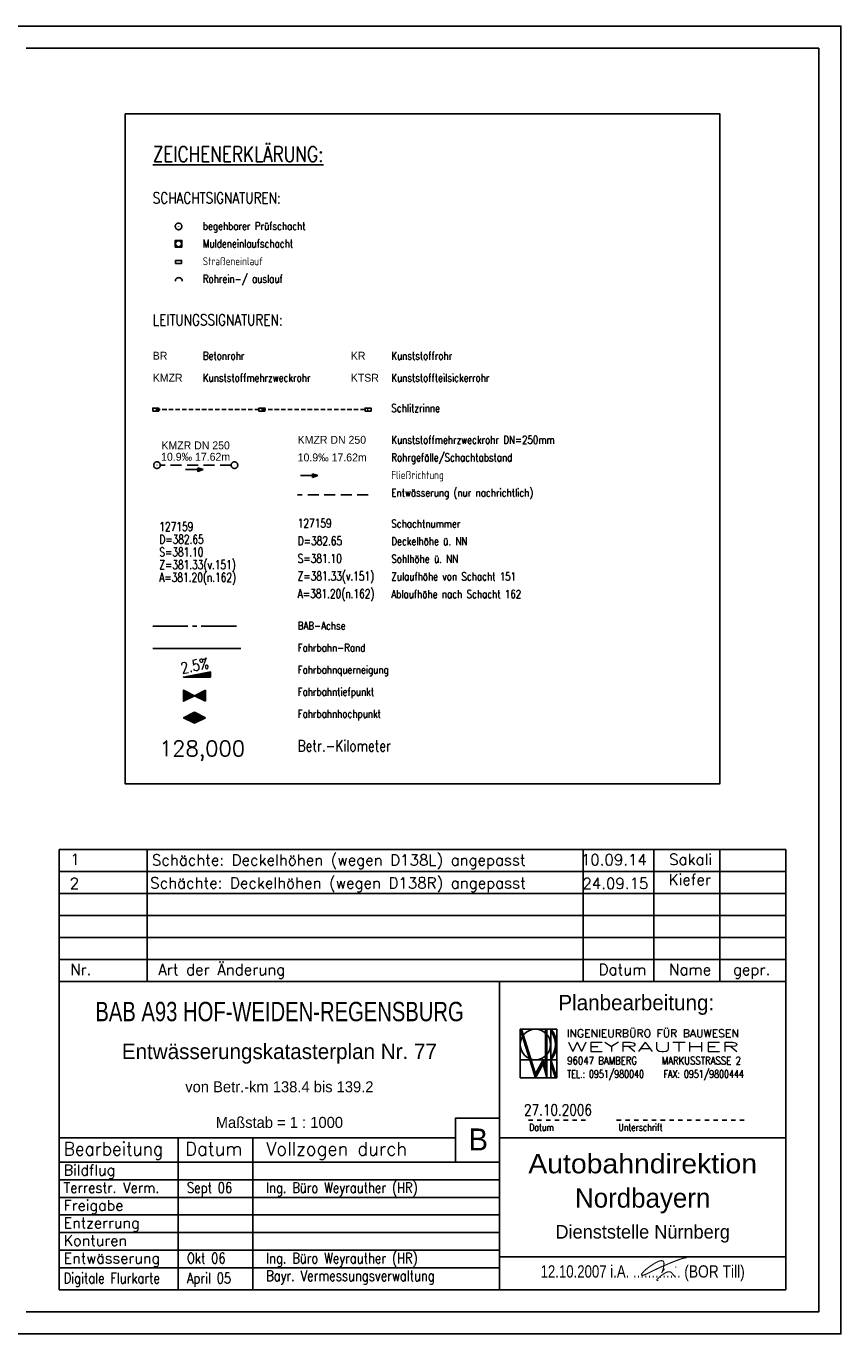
# Model space of a CAD drawing. Extents: x 4512587 to 4513722, y 5485856 to 5486153.
# Tile 5 of 5: x 4513537 to 4513722, y 5485856 to 5486153. Entities that reach past the tile are written whole.
import ezdxf
from ezdxf.enums import TextEntityAlignment as Align

# ---------------------------------------------------------------- set-up
doc = ezdxf.new("R2010")
doc.units = 0
doc.header["$LTSCALE"] = 10
doc.header["$MEASUREMENT"] = 0
for name, pattern in [('ACHSE', [5.5, 4, -0.5, 0.5, -0.5]), ('LT00', [0]), ('LT01', [0.2, 0.1, -0.1]), ('LT17', [0.15, 0.1, -0.05]), ('STRICHLINIE2', [0.375, 0.25, -0.125])]:
    doc.linetypes.add(name, pattern=pattern)
doc.layers.get('0').update_dxf_attribs({"linetype": 'LT00'})
for name, color, linetype in [('---Unterschrift_Till', 7, 'LT00'), ('--HALTUNG', 7, 'STRICHLINIE2'), ('--HALTUNGSBESCHRIFT', 140, 'Continuous'), ('--SCHACHTBESCHRIFT', 5, 'Continuous'), ('--ZEICHENERKLÄR', 7, 'Continuous'), ('-BESCH-nachrichtlich', 81, 'STRICHLINIE2'), ('-Halt-Pfeil', 4, 'LT00'), ('025', 7, 'Continuous'), ('035', 250, 'Continuous'), ('050', 250, 'Continuous'), ('070', 155, 'Continuous'), ('A-TEXT-KILOMETER', 30, 'LT17'), ('AX-020', 250, 'ACHSE'), ('HTP_WEST', 11, 'LT00'), ('QUER_OST', 11, 'LT00'), ('RAHMEN', 250, 'Continuous'), ('SCHLITZRINNE-KATASTER', 182, 'LT17'), ('STAT_500', 250, 'LT00'), ('V_AFBR_BAB', 250, 'LT00'), ('V_KA_MULD', 182, 'LT00'), ('V_KA_PRUF', 182, 'LT00'), ('V_SINKK', 182, 'LT00'), ('V_UK_DURCH', 182, 'LT00')]:
    doc.layers.add(name, color=color, linetype=linetype)
doc.styles.add('Haltungsbeschriftung', font='arial.ttf', dxfattribs={"width": 0.75})
doc.styles.add('Kilometrierung', font='romans.shx')
doc.styles.add('ROMAND', font='romand', dxfattribs={"height": 0.3})
doc.styles.add('ROMANS', font='romans.shx')
doc.styles.add('schachtbeschriftung', font='romans.shx', dxfattribs={"width": 0.75, "height": 0.2})
doc.styles.get("Standard").update_dxf_attribs({"font": 'romans.shx', "width": 0.8})
doc.styles.add('UNIR-H', font='unir_h.shx', dxfattribs={"width": 0.8})

# ---------------------------------------------------------------- blocks, each defined once
blk = doc.blocks.new('SYMB0071')
at = {"color": 0, "linetype": 'ByBlock'}
for p, q in [((-0.5, 0), (0, 0.25)), ((0, -0.25), (-0.5, 0)), ((-0.5, 0), (-0.5, 0)), ((-0.48, -0.01), (-0.48, 0.01)), ((-0.46, -0.02), (-0.46, 0.02)), ((-0.44, -0.03), (-0.44, 0.03)), ((-0.42, -0.04), (-0.42, 0.04)), ((-0.4, -0.05), (-0.4, 0.05)), ((-0.38, -0.06), (-0.38, 0.06)), ((-0.36, -0.07), (-0.36, 0.07)), ((-0.34, -0.08), (-0.34, 0.08)), ((-0.32, -0.09), (-0.32, 0.09)), ((-0.3, -0.1), (-0.3, 0.1)), ((-0.28, -0.11), (-0.28, 0.11)), ((-0.26, -0.12), (-0.26, 0.12)), ((-0.24, -0.13), (-0.24, 0.13)), ((-0.22, -0.14), (-0.22, 0.14)), ((-0.2, -0.15), (-0.2, 0.15)), ((-0.18, -0.16), (-0.18, 0.16)), ((-0.16, -0.17), (-0.16, 0.17)), ((-0.14, -0.18), (-0.14, 0.18)), ((-0.12, -0.19), (-0.12, 0.19)), ((-0.1, -0.2), (-0.1, 0.2)), ((-0.08, -0.21), (-0.08, 0.21)), ((-0.06, -0.22), (-0.06, 0.22)), ((-0.04, -0.23), (-0.04, 0.23)), ((-0.02, -0.24), (-0.02, 0.24)), ((0, 0.25), (0.5, 0)), ((0, -0.25), (0, 0.25)), ((0.5, 0), (0, -0.25)), ((0.02, -0.24), (0.02, 0.24)), ((0.04, -0.23), (0.04, 0.23)), ((0.06, -0.22), (0.06, 0.22)), ((0.08, -0.21), (0.08, 0.21)), ((0.1, -0.2), (0.1, 0.2)), ((0.12, -0.19), (0.12, 0.19)), ((0.14, -0.18), (0.14, 0.18)), ((0.16, -0.17), (0.16, 0.17)), ((0.18, -0.16), (0.18, 0.16)), ((0.2, -0.15), (0.2, 0.15)), ((0.22, -0.14), (0.22, 0.14)), ((0.24, -0.13), (0.24, 0.13)), ((0.26, -0.12), (0.26, 0.12)), ((0.28, -0.11), (0.28, 0.11)), ((0.3, -0.1), (0.3, 0.1)), ((0.32, -0.09), (0.32, 0.09)), ((0.34, -0.08), (0.34, 0.08)), ((0.36, -0.07), (0.36, 0.07)), ((0.38, -0.06), (0.38, 0.06)), ((0.4, -0.05), (0.4, 0.05)), ((0.42, -0.04), (0.42, 0.04)), ((0.44, -0.03), (0.44, 0.03)), ((0.46, -0.02), (0.46, 0.02)), ((0.48, -0.01), (0.48, 0.01))]:
    blk.add_line(p, q, dxfattribs=at)
blk = doc.blocks.new('SYMB0072')
at = {"color": 0, "linetype": 'ByBlock'}
for p, q in [((-0.5, -0.25), (-0.5, 0.25)), ((-0.5, 0.25), (0, 0)), ((-0.5, -0.25), (-0.5, 0.25)), ((0, 0), (-0.5, -0.25)), ((-0.48, -0.24), (-0.48, 0.24)), ((-0.46, -0.23), (-0.46, 0.23)), ((-0.44, -0.22), (-0.44, 0.22)), ((-0.42, -0.21), (-0.42, 0.21)), ((-0.4, -0.2), (-0.4, 0.2)), ((-0.38, -0.19), (-0.38, 0.19)), ((-0.36, -0.18), (-0.36, 0.18)), ((-0.34, -0.17), (-0.34, 0.17)), ((-0.32, -0.16), (-0.32, 0.16)), ((-0.3, -0.15), (-0.3, 0.15)), ((-0.28, -0.14), (-0.28, 0.14)), ((-0.26, -0.13), (-0.26, 0.13)), ((-0.24, -0.12), (-0.24, 0.12)), ((-0.22, -0.11), (-0.22, 0.11)), ((-0.2, -0.1), (-0.2, 0.1)), ((-0.18, -0.09), (-0.18, 0.09)), ((-0.16, -0.08), (-0.16, 0.08)), ((-0.14, -0.07), (-0.14, 0.07)), ((-0.12, -0.06), (-0.12, 0.06)), ((-0.1, -0.05), (-0.1, 0.05)), ((-0.08, -0.04), (-0.08, 0.04)), ((-0.06, -0.03), (-0.06, 0.03)), ((-0.04, -0.02), (-0.04, 0.02)), ((-0.02, -0.01), (-0.02, 0.01)), ((0.02, -0.01), (0.02, 0.01)), ((0.04, -0.02), (0.04, 0.02)), ((0.06, -0.03), (0.06, 0.03)), ((0.08, -0.04), (0.08, 0.04)), ((0.1, -0.05), (0.1, 0.05)), ((0.12, -0.06), (0.12, 0.06)), ((0.14, -0.07), (0.14, 0.07)), ((0.16, -0.08), (0.16, 0.08)), ((0.18, -0.09), (0.18, 0.09)), ((0.2, -0.1), (0.2, 0.1)), ((0.22, -0.11), (0.22, 0.11)), ((0.24, -0.12), (0.24, 0.12)), ((0.26, -0.13), (0.26, 0.13)), ((0.28, -0.14), (0.28, 0.14)), ((0.3, -0.15), (0.3, 0.15)), ((0.32, -0.16), (0.32, 0.16)), ((0.34, -0.17), (0.34, 0.17)), ((0.36, -0.18), (0.36, 0.18)), ((0.38, -0.19), (0.38, 0.19)), ((0.4, -0.2), (0.4, 0.2)), ((0.42, -0.21), (0.42, 0.21)), ((0.44, -0.22), (0.44, 0.22)), ((0.46, -0.23), (0.46, 0.23)), ((0.48, -0.24), (0.48, 0.24)), ((0.5, -0.25), (0.5, 0.25))]:
    blk.add_line(p, q, dxfattribs=at)
blk.add_lwpolyline([(0, 0), (0.5, 0.25), (0.5, -0.25), (0, 0)], dxfattribs=at)
blk = doc.blocks.new('SYMB1107')
at = {"color": 0, "linetype": 'ByBlock'}
for points in [[(-0.2, 0), (-0.196157, 0.039018), (-0.184776, 0.076537), (-0.166294, 0.111114), (-0.141421, 0.141421), (-0.111114, 0.166294), (-0.076537, 0.184776), (-0.039018, 0.196157), (0, 0.2)], [(0, 0.2), (0.039018, 0.196157), (0.076537, 0.184776), (0.111114, 0.166294), (0.141421, 0.141421), (0.166294, 0.111114), (0.184776, 0.076537), (0.196157, 0.039018), (0.2, 0)]]:
    blk.add_lwpolyline(points, dxfattribs=at)
blk = doc.blocks.new('SYMB0003')
at = {"color": 0, "linetype": 'ByBlock'}
for p, q in [((-0.015712, 0), (0.010166, 0.012015)), ((0, -0.021257), (-0.015712, 0)), ((0.010166, 0.012015), (0, -0.021257))]:
    blk.add_line(p, q, dxfattribs=at)
for points in [[(-0.031395, 0.499013), (-0.093691, 0.491144), (-0.154509, 0.475528), (-0.21289, 0.452414), (-0.267913, 0.422164), (-0.318712, 0.385257), (-0.364484, 0.342274), (-0.404509, 0.293893), (-0.438154, 0.240877), (-0.464888, 0.184062), (-0.484292, 0.124345), (-0.496058, 0.062667), (-0.5, 0)], [(-0.5, 0), (-0.496058, -0.062667), (-0.484292, -0.124345), (-0.464888, -0.184062), (-0.438154, -0.240877), (-0.404509, -0.293893), (-0.364485, -0.342274), (-0.318712, -0.385257), (-0.267914, -0.422164), (-0.21289, -0.452414), (-0.154509, -0.475529), (-0.093691, -0.491144), (-0.031395, -0.499014), (0.031395, -0.499014)], [(0.5, 0), (0.496057, 0.062667), (0.484292, 0.124345), (0.464888, 0.184062), (0.438153, 0.240877), (0.404509, 0.293893), (0.364484, 0.342274), (0.318712, 0.385257), (0.267913, 0.422164), (0.21289, 0.452414), (0.154509, 0.475528), (0.093691, 0.491144), (0.031395, 0.499013), (-0.031395, 0.499013)], [(0.031395, -0.499014), (0.093691, -0.491144), (0.154509, -0.475529), (0.21289, -0.452414), (0.267914, -0.422164), (0.318712, -0.385257), (0.364485, -0.342274), (0.404509, -0.293893), (0.438154, -0.240877), (0.464889, -0.184062), (0.484292, -0.124345), (0.496058, -0.062667), (0.5, 0)]]:
    blk.add_lwpolyline(points, dxfattribs=at)
blk = doc.blocks.new('SYMB1210')
at = {"color": 0, "linetype": 'ByBlock'}
blk.add_line((0.018815, -0.179014), (0.055623, -0.17119), dxfattribs=at)
for points in [[(-0.2, -0.2), (-0.2, 0.2), (0.2, 0.2), (0.2, -0.2), (-0.2, -0.2)], [(0.018815, 0.179014), (-0.018815, 0.179014), (-0.055623, 0.17119), (-0.09, 0.155885), (-0.120444, 0.133766), (-0.145623, 0.105801), (-0.164438, 0.073213), (-0.176067, 0.037424), (-0.18, 0)], [(-0.18, 0), (-0.176067, -0.037424), (-0.164438, -0.073213), (-0.145623, -0.105801), (-0.120444, -0.133766), (-0.09, -0.155885), (-0.055623, -0.17119), (-0.018815, -0.179014), (0.018815, -0.179014)], [(0.18, 0), (0.176067, 0.037424), (0.164438, 0.073213), (0.145623, 0.105801), (0.120444, 0.133766), (0.09, 0.155885), (0.055623, 0.17119), (0.018815, 0.179014)], [(0.055623, -0.17119), (0.09, -0.155885), (0.120444, -0.133766), (0.145623, -0.105801), (0.164438, -0.073213), (0.176067, -0.037424), (0.18, 0)]]:
    blk.add_lwpolyline(points, dxfattribs=at)
blk = doc.blocks.new('SYMB0652')
at = {"color": 0, "linetype": 'ByBlock'}
blk.add_lwpolyline([(-0.15, -0.075), (0.15, -0.075), (0.15, 0.075), (-0.15, 0.075), (-0.15, -0.075)], dxfattribs=at)
blk = doc.blocks.new('SYMB0070')
at = {"color": 0, "linetype": 'ByBlock'}
for p, q in [((-0.5, 0), (0.2, 0)), ((0.5, 0), (0.2, 0.1)), ((0.2, 0.1), (0.2, 0)), ((0.468, 0), (0.21, 0.086)), ((0.21, 0.086), (0.21, -0.086)), ((0.21, -0.086), (0.468, 0)), ((0.22, -0.072), (0.437, 0)), ((0.23, -0.058), (0.405, 0)), ((0.24, -0.045), (0.374, 0)), ((0.342, 0), (0.25, 0.031)), ((0.25, 0.031), (0.25, -0.031)), ((0.25, -0.031), (0.342, 0)), ((0.26, -0.017), (0.31, 0)), ((0.27, -0.003), (0.279, 0))]:
    blk.add_line(p, q, dxfattribs=at)
for points in [[(0.2, 0), (0.2, -0.1), (0.5, 0)], [(0.437, 0), (0.22, 0.072), (0.22, -0.072)], [(0.405, 0), (0.23, 0.058), (0.23, -0.058)], [(0.374, 0), (0.24, 0.045), (0.24, -0.045)], [(0.31, 0), (0.26, 0.017), (0.26, -0.017)], [(0.279, 0), (0.27, 0.003), (0.27, -0.003)]]:
    blk.add_lwpolyline(points, dxfattribs=at)
blk = doc.blocks.new('Unterschrift Till')
at = {"layer": '---Unterschrift_Till', "const_width": 0.025, "flags": 128}
blk.add_lwpolyline([(-2.194, 0.479), (-2.202, 0.469), (-2.208, 0.462), (-2.213, 0.455), (-2.217, 0.45), (-2.221, 0.445), (-2.224, 0.441), (-2.226, 0.438), (-2.229, 0.434), (-2.231, 0.431), (-2.233, 0.428), (-2.235, 0.425), (-2.238, 0.422), (-2.24, 0.419), (-2.242, 0.416), (-2.244, 0.413), (-2.247, 0.41), (-2.249, 0.406), (-2.251, 0.402), (-2.252, 0.399), (-2.254, 0.395), (-2.255, 0.392), (-2.257, 0.389), (-2.257, 0.387), (-2.258, 0.385), (-2.258, 0.384), (-2.258, 0.385), (-2.257, 0.386), (-2.256, 0.387), (-2.255, 0.39), (-2.253, 0.393), (-2.252, 0.398), (-2.25, 0.403), (-2.247, 0.409), (-2.245, 0.416), (-2.243, 0.424), (-2.24, 0.432), (-2.238, 0.44), (-2.235, 0.448), (-2.233, 0.456), (-2.23, 0.464), (-2.228, 0.472), (-2.226, 0.48), (-2.224, 0.487), (-2.222, 0.494), (-2.221, 0.501), (-2.219, 0.507), (-2.218, 0.514), (-2.217, 0.52), (-2.215, 0.526), (-2.214, 0.532), (-2.213, 0.538), (-2.212, 0.544), (-2.212, 0.55), (-2.211, 0.555), (-2.21, 0.561), (-2.21, 0.567), (-2.209, 0.573), (-2.209, 0.578), (-2.208, 0.584), (-2.208, 0.59), (-2.208, 0.595), (-2.208, 0.601), (-2.208, 0.606), (-2.209, 0.611), (-2.209, 0.615), (-2.21, 0.62), (-2.211, 0.624), (-2.212, 0.628), (-2.213, 0.632), (-2.214, 0.635), (-2.216, 0.638), (-2.217, 0.641), (-2.219, 0.643), (-2.22, 0.646), (-2.222, 0.648), (-2.224, 0.65), (-2.226, 0.651), (-2.228, 0.653), (-2.23, 0.654), (-2.232, 0.655), (-2.234, 0.656), (-2.236, 0.657), (-2.239, 0.658), (-2.241, 0.659), (-2.244, 0.66), (-2.246, 0.66), (-2.249, 0.661), (-2.252, 0.661), (-2.255, 0.662), (-2.259, 0.662), (-2.262, 0.662), (-2.266, 0.662), (-2.269, 0.662), (-2.273, 0.662), (-2.277, 0.661), (-2.281, 0.661), (-2.285, 0.66), (-2.289, 0.659), (-2.293, 0.659), (-2.298, 0.658), (-2.302, 0.657), (-2.306, 0.656), (-2.31, 0.654), (-2.314, 0.653), (-2.319, 0.652), (-2.323, 0.65), (-2.327, 0.649), (-2.331, 0.647), (-2.334, 0.646), (-2.338, 0.644), (-2.342, 0.643), (-2.346, 0.641), (-2.349, 0.639), (-2.353, 0.638), (-2.356, 0.636), (-2.359, 0.634), (-2.363, 0.633), (-2.366, 0.631), (-2.37, 0.629), (-2.374, 0.627), (-2.377, 0.626), (-2.381, 0.624), (-2.385, 0.622), (-2.389, 0.62), (-2.393, 0.617), (-2.397, 0.615), (-2.402, 0.613), (-2.406, 0.611), (-2.41, 0.608), (-2.414, 0.606), (-2.419, 0.603), (-2.424, 0.6), (-2.429, 0.597), (-2.434, 0.593), (-2.441, 0.589), (-2.447, 0.585), (-2.455, 0.58), (-2.463, 0.574), (-2.472, 0.569), (-2.48, 0.563), (-2.489, 0.557), (-2.498, 0.552), (-2.506, 0.546), (-2.514, 0.541), (-2.522, 0.536), (-2.529, 0.531), (-2.535, 0.527), (-2.541, 0.522), (-2.547, 0.518), (-2.552, 0.515), (-2.557, 0.511), (-2.562, 0.507), (-2.566, 0.504), (-2.57, 0.501), (-2.574, 0.497), (-2.578, 0.494), (-2.582, 0.491), (-2.586, 0.488), (-2.59, 0.485), (-2.593, 0.482), (-2.597, 0.479), (-2.6, 0.477), (-2.604, 0.474), (-2.607, 0.471), (-2.611, 0.469), (-2.614, 0.466), (-2.617, 0.463), (-2.621, 0.461), (-2.624, 0.458), (-2.628, 0.455), (-2.631, 0.452), (-2.635, 0.449), (-2.638, 0.446), (-2.641, 0.442), (-2.645, 0.439), (-2.648, 0.436), (-2.652, 0.432), (-2.656, 0.429), (-2.659, 0.426), (-2.663, 0.422), (-2.666, 0.419), (-2.669, 0.415), (-2.672, 0.412), (-2.675, 0.409), (-2.678, 0.405), (-2.681, 0.402), (-2.683, 0.399), (-2.685, 0.397), (-2.688, 0.394), (-2.69, 0.391), (-2.692, 0.389), (-2.694, 0.386), (-2.696, 0.384), (-2.698, 0.381), (-2.7, 0.379), (-2.702, 0.377), (-2.704, 0.375), (-2.706, 0.372), (-2.708, 0.37), (-2.71, 0.368), (-2.711, 0.366), (-2.713, 0.363), (-2.714, 0.361), (-2.715, 0.359), (-2.716, 0.356), (-2.717, 0.354), (-2.718, 0.352), (-2.719, 0.35), (-2.719, 0.348), (-2.72, 0.346), (-2.72, 0.345), (-2.72, 0.343), (-2.72, 0.342), (-2.72, 0.34), (-2.719, 0.339), (-2.718, 0.338), (-2.718, 0.337), (-2.717, 0.336), (-2.715, 0.335), (-2.714, 0.334), (-2.713, 0.333), (-2.711, 0.332), (-2.71, 0.331), (-2.708, 0.331), (-2.707, 0.33), (-2.705, 0.33), (-2.704, 0.33), (-2.702, 0.33), (-2.701, 0.33), (-2.699, 0.33), (-2.697, 0.33), (-2.696, 0.33), (-2.694, 0.33), (-2.692, 0.33), (-2.69, 0.33), (-2.688, 0.33), (-2.686, 0.33), (-2.683, 0.331), (-2.681, 0.331), (-2.678, 0.331), (-2.675, 0.332), (-2.672, 0.333), (-2.668, 0.334), (-2.664, 0.335), (-2.66, 0.337), (-2.655, 0.338), (-2.649, 0.341), (-2.643, 0.343), (-2.635, 0.346), (-2.628, 0.35), (-2.619, 0.354), (-2.61, 0.358), (-2.6, 0.362), (-2.59, 0.367), (-2.58, 0.372), (-2.57, 0.377), (-2.559, 0.382), (-2.548, 0.388), (-2.537, 0.393), (-2.526, 0.399), (-2.515, 0.404), (-2.504, 0.41), (-2.492, 0.415), (-2.481, 0.421), (-2.47, 0.427), (-2.458, 0.432), (-2.447, 0.438), (-2.436, 0.444), (-2.425, 0.449), (-2.414, 0.454), (-2.403, 0.459), (-2.393, 0.464), (-2.383, 0.469), (-2.374, 0.473), (-2.364, 0.478), (-2.355, 0.482), (-2.347, 0.486), (-2.338, 0.49), (-2.33, 0.494), (-2.321, 0.497), (-2.313, 0.501), (-2.305, 0.505), (-2.297, 0.509), (-2.288, 0.513), (-2.28, 0.516), (-2.271, 0.52), (-2.262, 0.524), (-2.254, 0.528), (-2.244, 0.532), (-2.235, 0.537), (-2.225, 0.541), (-2.216, 0.545), (-2.205, 0.549), (-2.195, 0.554), (-2.184, 0.558), (-2.174, 0.563), (-2.163, 0.568), (-2.151, 0.572), (-2.14, 0.577), (-2.129, 0.582), (-2.118, 0.587), (-2.107, 0.591), (-2.096, 0.596), (-2.086, 0.6), (-2.076, 0.604), (-2.066, 0.608), (-2.057, 0.612), (-2.048, 0.616), (-2.039, 0.619), (-2.031, 0.623), (-2.022, 0.626), (-2.014, 0.629), (-2.006, 0.633), (-1.997, 0.636), (-1.989, 0.64), (-1.98, 0.643), (-1.971, 0.646), (-1.962, 0.65), (-1.953, 0.653), (-1.943, 0.657), (-1.933, 0.661), (-1.923, 0.665), (-1.912, 0.669), (-1.902, 0.673), (-1.891, 0.677), (-1.88, 0.681), (-1.87, 0.685), (-1.86, 0.688), (-1.851, 0.692), (-1.842, 0.695), (-1.833, 0.698), (-1.825, 0.701), (-1.817, 0.703), (-1.809, 0.706), (-1.801, 0.708), (-1.793, 0.711), (-1.785, 0.713), (-1.777, 0.715), (-1.769, 0.717), (-1.762, 0.719), (-1.754, 0.721), (-1.747, 0.723), (-1.739, 0.725), (-1.732, 0.727), (-1.726, 0.729), (-1.719, 0.731), (-1.714, 0.731), (-1.709, 0.732), (-1.706, 0.731), (-1.704, 0.728), (-1.703, 0.725), (-1.705, 0.719)], dxfattribs=at)
blk.add_lwpolyline([(-2.338, 0.213, -0.009753), (-2.349, 0.213, -0.012873), (-2.357, 0.213, -0.000058), (-2.363, 0.214, -0.000395), (-2.363, 0.214, -0.003084), (-2.366, 0.214, -0.002987), (-2.369, 0.214, -0.121908), (-2.37, 0.215, -0.078365), (-2.372, 0.216, -0.169129), (-2.373, 0.218, -0.093053), (-2.372, 0.223, -0.048138), (-2.369, 0.228, -0.056178), (-2.366, 0.232, -0.016049), (-2.362, 0.235, 0.015861), (-2.359, 0.239, 0.023961), (-2.346, 0.253, -0.019597), (-2.331, 0.27, -0.016685), (-2.31, 0.29, -0.012958), (-2.281, 0.314, -0.012002), (-2.255, 0.335, -0.011524), (-2.226, 0.355, -0.011371), (-2.203, 0.37, -0.011002), (-2.178, 0.384, -0.019211), (-2.152, 0.397, -0.024277), (-2.13, 0.405, -0.018479), (-2.119, 0.408, -0.020969), (-2.11, 0.41, -0.037055), (-2.098, 0.411, -0.031487), (-2.085, 0.411, -0.034214), (-2.073, 0.409, -0.038344), (-2.063, 0.405, -0.027683), (-2.053, 0.4, -0.027965), (-2.044, 0.395, -0.023542), (-2.033, 0.386, -0.046995), (-2.028, 0.381, -0.007241), (-2.021, 0.372, -0.008919), (-2.017, 0.365, -0.000473), (-2.012, 0.358, 0.000599), (-2.007, 0.352, 0.001303), (-1.998, 0.338, 0.014886), (-1.997, 0.337, 0.023743), (-1.997, 0.337, 0.000688), (-1.988, 0.327, 0.002539), (-1.982, 0.321, 0.002137), (-1.975, 0.314, 0.108696), (-1.969, 0.311, 0.076722), (-1.96, 0.309, 0.135898), (-1.956, 0.31, 0.088438), (-1.95, 0.314)], format="xyb", dxfattribs=at)
at = {"layer": '---Unterschrift_Till', "flags": 128}
blk.add_lwpolyline([(-1.928, 0.508, 0.025, 0.012, 0), (-1.951, 0.519, 0.008, 0.008, 0), (-1.93, 0.521, 0.008, 0.008, 0)], format="xyseb", dxfattribs=at)

msp = doc.modelspace()

# ---------------------------------------------------------------- linework, layer by layer
at = {"layer": '--HALTUNG'}
msp.add_line((4513583.5, 5486052.92), (4513567.4, 5486052.92), dxfattribs=at)
at = {"layer": '-BESCH-nachrichtlich'}
msp.add_line((4513614.64, 5486046.21), (4513598.54, 5486046.21), dxfattribs=at)
at = {"layer": '025'}
for p, q in [((4513564.45, 5485935.62), (4513564.45, 5485965.62)), ((4513663.45, 5485935.62), (4513663.45, 5485965.62)), ((4513679.45, 5485935.62), (4513679.45, 5485965.62)), ((4513694.45, 5485935.62), (4513694.45, 5485965.62)), ((4513544.45, 5485960.62), (4513709.45, 5485960.62)), ((4513544.45, 5485955.62), (4513709.45, 5485955.62)), ((4513544.45, 5485950.62), (4513709.45, 5485950.62)), ((4513544.45, 5485945.62), (4513709.45, 5485945.62)), ((4513649.13, 5485913.73), (4513649.13, 5485924.82)), ((4513649.13, 5485924.82), (4513652.59, 5485913.73)), ((4513649.13, 5485924.82), (4513657.44, 5485924.82)), ((4513649.21, 5485924.82), (4513649.21, 5485924.54)), ((4513649.21, 5485924.82), (4513649.21, 5485924.54)), ((4513649.21, 5485924.82), (4513649.21, 5485924.54)), ((4513649.28, 5485924.82), (4513649.28, 5485924.32)), ((4513649.28, 5485924.82), (4513649.28, 5485924.32)), ((4513649.35, 5485924.82), (4513649.35, 5485924.1)), ((4513649.42, 5485924.82), (4513652.59, 5485914.66)), ((4513649.42, 5485924.8), (4513649.42, 5485923.87)), ((4513649.49, 5485924.58), (4513649.49, 5485923.65)), ((4513649.56, 5485924.36), (4513649.56, 5485923.43)), ((4513649.63, 5485924.14), (4513649.63, 5485923.21)), ((4513649.7, 5485923.92), (4513649.7, 5485922.99)), ((4513649.77, 5485923.7), (4513649.77, 5485922.77)), ((4513649.84, 5485923.46), (4513649.84, 5485922.54)), ((4513649.91, 5485923.25), (4513649.91, 5485922.32)), ((4513649.98, 5485923.03), (4513649.98, 5485922.1)), ((4513654.91, 5485915.82), (4513654.91, 5485924.82)), ((4513654.96, 5485914.56), (4513654.96, 5485924.83)), ((4513655.03, 5485924.83), (4513655.03, 5485914.31)), ((4513655.1, 5485914.05), (4513655.1, 5485924.82)), ((4513655.17, 5485924.82), (4513655.17, 5485913.79)), ((4513655.19, 5485924.82), (4513655.19, 5485913.73)), ((4513656.06, 5485924.82), (4513656.06, 5485913.73)), ((4513656.12, 5485924.3), (4513656.12, 5485924.74)), ((4513656.19, 5485924.21), (4513656.19, 5485924.67)), ((4513656.26, 5485924.12), (4513656.26, 5485924.59)), ((4513656.33, 5485924.02), (4513656.33, 5485924.5)), ((4513656.4, 5485923.91), (4513656.4, 5485924.41)), ((4513656.47, 5485923.8), (4513656.47, 5485924.33)), ((4513656.54, 5485923.68), (4513656.54, 5485924.23)), ((4513656.61, 5485923.56), (4513656.61, 5485924.12)), ((4513656.68, 5485923.42), (4513656.68, 5485924.02)), ((4513656.74, 5485923.28), (4513656.74, 5485923.9)), ((4513656.81, 5485923.11), (4513656.81, 5485923.78)), ((4513656.88, 5485922.93), (4513656.88, 5485923.65)), ((4513656.95, 5485922.71), (4513656.95, 5485923.51)), ((4513657.02, 5485922.45), (4513657.02, 5485923.36)), ((4513657.09, 5485922.11), (4513657.09, 5485923.19)), ((4513657.16, 5485919.7), (4513657.16, 5485923)), ((4513657.44, 5485924.82), (4513657.44, 5485913.73)), ((4513650.04, 5485922.81), (4513650.04, 5485921.88)), ((4513650.11, 5485922.59), (4513650.11, 5485921.66)), ((4513650.18, 5485922.36), (4513650.18, 5485921.44)), ((4513650.25, 5485922.14), (4513650.25, 5485921.21)), ((4513650.32, 5485921.92), (4513650.32, 5485920.99)), ((4513650.39, 5485921.7), (4513650.39, 5485920.77)), ((4513650.46, 5485921.48), (4513650.46, 5485920.55)), ((4513650.53, 5485921.26), (4513650.53, 5485920.33)), ((4513650.6, 5485921.03), (4513650.6, 5485920.1)), ((4513650.67, 5485920.81), (4513650.67, 5485919.88)), ((4513650.74, 5485920.59), (4513650.74, 5485919.66)), ((4513650.81, 5485920.37), (4513650.81, 5485919.44)), ((4513650.88, 5485920.15), (4513650.88, 5485919.22)), ((4513650.95, 5485919.93), (4513650.95, 5485919)), ((4513656.95, 5485919.97), (4513656.95, 5485919.19)), ((4513657.02, 5485920.23), (4513657.02, 5485919.35)), ((4513657.09, 5485920.55), (4513657.09, 5485919.51)), ((4513657.23, 5485922.79), (4513657.23, 5485919.91)), ((4513657.3, 5485922.54), (4513657.3, 5485920.17)), ((4513657.37, 5485922.2), (4513657.37, 5485920.5)), ((4513649.13, 5485917.89), (4513657.44, 5485917.89)), ((4513651.01, 5485919.7), (4513651.01, 5485918.77)), ((4513651.08, 5485919.48), (4513651.08, 5485918.55)), ((4513651.15, 5485919.26), (4513651.15, 5485918.33)), ((4513651.22, 5485919.04), (4513651.22, 5485918.11)), ((4513651.29, 5485918.82), (4513651.29, 5485917.89)), ((4513651.36, 5485918.59), (4513651.36, 5485917.67)), ((4513651.43, 5485918.37), (4513651.43, 5485917.44)), ((4513651.5, 5485918.15), (4513651.5, 5485917.22)), ((4513651.57, 5485917.93), (4513651.57, 5485917)), ((4513651.64, 5485917.71), (4513651.64, 5485916.78)), ((4513651.71, 5485917.49), (4513651.71, 5485916.56)), ((4513651.78, 5485917.26), (4513651.78, 5485916.33)), ((4513651.85, 5485917.04), (4513651.85, 5485916.11)), ((4513652.59, 5485914.66), (4513654.32, 5485917.89)), ((4513652.59, 5485913.73), (4513654.32, 5485916.96)), ((4513653.86, 5485917.01), (4513653.86, 5485916.1)), ((4513653.93, 5485917.14), (4513653.93, 5485916.23)), ((4513653.99, 5485917.27), (4513653.99, 5485916.36)), ((4513654.06, 5485917.4), (4513654.06, 5485916.49)), ((4513654.13, 5485917.53), (4513654.13, 5485916.61)), ((4513654.2, 5485917.66), (4513654.2, 5485916.74)), ((4513654.27, 5485917.79), (4513654.27, 5485916.87)), ((4513654.32, 5485917.89), (4513654.91, 5485915.82)), ((4513654.32, 5485916.96), (4513655.19, 5485913.73)), ((4513654.34, 5485917.83), (4513654.34, 5485916.87)), ((4513654.41, 5485917.58), (4513654.41, 5485916.62)), ((4513654.48, 5485917.34), (4513654.48, 5485916.36)), ((4513654.55, 5485917.1), (4513654.55, 5485916.1)), ((4513657.44, 5485913.73), (4513656.06, 5485917.89)), ((4513657.15, 5485913.73), (4513656.06, 5485916.99)), ((4513656.09, 5485917.78), (4513656.09, 5485916.91)), ((4513656.12, 5485918.39), (4513656.12, 5485917.96)), ((4513656.16, 5485917.58), (4513656.16, 5485916.7)), ((4513656.19, 5485918.48), (4513656.19, 5485918.04)), ((4513656.23, 5485917.37), (4513656.23, 5485916.49)), ((4513656.26, 5485918.57), (4513656.26, 5485918.12)), ((4513656.3, 5485917.16), (4513656.3, 5485916.28)), ((4513656.33, 5485918.67), (4513656.33, 5485918.2)), ((4513656.37, 5485916.95), (4513656.37, 5485916.07)), ((4513656.4, 5485918.77), (4513656.4, 5485918.29)), ((4513656.47, 5485918.88), (4513656.47, 5485918.38)), ((4513656.54, 5485919), (4513656.54, 5485918.48)), ((4513656.61, 5485919.12), (4513656.61, 5485918.58)), ((4513656.68, 5485919.27), (4513656.68, 5485918.68)), ((4513656.74, 5485919.41), (4513656.74, 5485918.8)), ((4513656.81, 5485919.58), (4513656.81, 5485918.92)), ((4513656.88, 5485919.76), (4513656.88, 5485919.05)), ((4513651.92, 5485916.82), (4513651.92, 5485915.89)), ((4513651.99, 5485916.6), (4513651.99, 5485915.67)), ((4513652.05, 5485916.38), (4513652.05, 5485915.45)), ((4513652.12, 5485916.16), (4513652.12, 5485915.23)), ((4513652.19, 5485915.93), (4513652.19, 5485915)), ((4513652.26, 5485915.71), (4513652.26, 5485914.78)), ((4513652.33, 5485915.49), (4513652.33, 5485914.56)), ((4513652.4, 5485915.27), (4513652.4, 5485914.34)), ((4513652.47, 5485915.05), (4513652.47, 5485914.12)), ((4513652.54, 5485914.82), (4513652.54, 5485913.9)), ((4513652.61, 5485914.68), (4513652.61, 5485913.76)), ((4513652.68, 5485914.81), (4513652.68, 5485913.89)), ((4513652.75, 5485914.94), (4513652.75, 5485914.02)), ((4513652.82, 5485915.07), (4513652.82, 5485914.15)), ((4513652.89, 5485915.2), (4513652.89, 5485914.28)), ((4513652.96, 5485915.33), (4513652.96, 5485914.41)), ((4513653.02, 5485915.46), (4513653.02, 5485914.54)), ((4513653.09, 5485915.58), (4513653.09, 5485914.67)), ((4513653.16, 5485915.71), (4513653.16, 5485914.8)), ((4513653.23, 5485915.84), (4513653.23, 5485914.93)), ((4513653.3, 5485915.97), (4513653.3, 5485915.06)), ((4513653.37, 5485916.1), (4513653.37, 5485915.19)), ((4513653.44, 5485916.23), (4513653.44, 5485915.32)), ((4513653.51, 5485916.36), (4513653.51, 5485915.45)), ((4513653.58, 5485916.49), (4513653.58, 5485915.58)), ((4513653.65, 5485916.62), (4513653.65, 5485915.71)), ((4513653.72, 5485916.75), (4513653.72, 5485915.84)), ((4513653.79, 5485916.88), (4513653.79, 5485915.97)), ((4513654.62, 5485916.85), (4513654.62, 5485915.85)), ((4513654.69, 5485916.61), (4513654.69, 5485915.59)), ((4513654.76, 5485916.37), (4513654.76, 5485915.33)), ((4513654.83, 5485916.12), (4513654.83, 5485915.08)), ((4513654.9, 5485915.88), (4513654.9, 5485914.82)), ((4513654.96, 5485914.56), (4513654.96, 5485914.56)), ((4513655.1, 5485914.05), (4513655.1, 5485914.05)), ((4513656.44, 5485916.74), (4513656.44, 5485915.87)), ((4513656.51, 5485916.54), (4513656.51, 5485915.66)), ((4513656.58, 5485916.33), (4513656.58, 5485915.45)), ((4513656.65, 5485916.12), (4513656.65, 5485915.24)), ((4513656.71, 5485915.91), (4513656.71, 5485915.04)), ((4513656.78, 5485915.7), (4513656.78, 5485914.83)), ((4513656.85, 5485915.5), (4513656.85, 5485914.62)), ((4513656.92, 5485915.29), (4513656.92, 5485914.41)), ((4513656.99, 5485915.08), (4513656.99, 5485914.2)), ((4513657.06, 5485914.87), (4513657.06, 5485914)), ((4513657.13, 5485914.66), (4513657.13, 5485913.79)), ((4513657.2, 5485914.46), (4513657.2, 5485913.73)), ((4513657.27, 5485914.25), (4513657.27, 5485913.73)), ((4513657.34, 5485914.04), (4513657.34, 5485913.73)), ((4513657.44, 5485913.73), (4513649.13, 5485913.73)), ((4513657.41, 5485913.83), (4513657.41, 5485913.73)), ((4513544.45, 5485890.62), (4513644.45, 5485890.62)), ((4513544.45, 5485886.62), (4513644.45, 5485886.62)), ((4513544.45, 5485882.62), (4513644.45, 5485882.62)), ((4513544.45, 5485878.62), (4513644.45, 5485878.62)), ((4513544.45, 5485874.62), (4513644.45, 5485874.62)), ((4513544.45, 5485870.62), (4513644.45, 5485870.62))]:
    msp.add_line(p, q, dxfattribs=at)
at = {"layer": '025', "linetype": 'LT01'}
for p, q in [((4513664, 5485904.12), (4513650.22, 5485904.12)), ((4513700.03, 5485904.12), (4513670.61, 5485904.12))]:
    msp.add_line(p, q, dxfattribs=at)
at = {"layer": '025'}
msp.add_lwpolyline([(4513559.45, 5486132.72), (4513694.45, 5486132.72), (4513694.45, 5485980.52), (4513559.45, 5485980.52)], close=True, dxfattribs=at)
msp.add_circle((4513652.59, 5485921.35), 3.46, dxfattribs=at)
for centre, radius, start, end in [((4513652.42, 5485921.35), 5.03, 316.4059, 43.5941), ((4513652.41, 5485921.34), 4.75, 320.2246, 39.7729)]:
    msp.add_arc(centre, radius, start, end, dxfattribs=at)
at = {"layer": '035'}
for p, q in [((4513544.45, 5485940.62), (4513709.45, 5485940.62)), ((4513571.45, 5485900.11), (4513571.45, 5485865.62)), ((4513588.45, 5485900.15), (4513588.45, 5485865.62)), ((4513544.45, 5485894.62), (4513644.45, 5485894.62))]:
    msp.add_line(p, q, dxfattribs=at)
at = {"layer": '050'}
for p, q in [((4513644.45, 5485865.62), (4513644.45, 5485935.62)), ((4513544.45, 5485900.12), (4513634.45, 5485900.12)), ((4513644.45, 5485900.12), (4513709.45, 5485900.12)), ((4513644.45, 5485873.12), (4513709.45, 5485873.12))]:
    msp.add_line(p, q, dxfattribs=at)
msp.add_lwpolyline([(4513634.45, 5485894.62), (4513634.45, 5485904.62), (4513644.45, 5485904.62)], dxfattribs=at)
at = {"layer": '070'}
for p, q in [((4513544.45, 5485865.62), (4513644.45, 5485865.62)), ((4513644.45, 5485865.62), (4513709.45, 5485865.62))]:
    msp.add_line(p, q, dxfattribs=at)
for points in [[(4513544.45, 5485935.62), (4513709.45, 5485935.62), (4513709.45, 5485965.62), (4513544.45, 5485965.62), (4513544.45, 5485935.62)], [(4513709.45, 5485865.62), (4513709.45, 5485935.62), (4513544.45, 5485935.62), (4513544.45, 5485865.62)]]:
    msp.add_lwpolyline(points, dxfattribs=at)
at = {"layer": 'AX-020', "ltscale": 0.2}
msp.add_line((4513565.7, 5486016.31), (4513585.7, 5486016.31), dxfattribs=at)
at = {"layer": 'QUER_OST'}
for p, q in [((4513578.76, 5486004.77), (4513578.76, 5486005.99)), ((4513572.7, 5486004.78), (4513572.7, 5486004.77)), ((4513572.96, 5486004.77), (4513572.96, 5486004.84)), ((4513573.09, 5486004.77), (4513573.09, 5486004.86)), ((4513573.23, 5486004.89), (4513573.23, 5486004.77)), ((4513573.36, 5486004.91), (4513573.36, 5486004.77)), ((4513573.49, 5486004.77), (4513573.49, 5486004.94)), ((4513573.62, 5486004.77), (4513573.62, 5486004.97)), ((4513573.75, 5486004.99), (4513573.75, 5486004.77)), ((4513573.88, 5486005.02), (4513573.88, 5486004.77)), ((4513574.02, 5486004.77), (4513574.02, 5486005.05)), ((4513574.15, 5486004.77), (4513574.15, 5486005.07)), ((4513574.28, 5486005.1), (4513574.28, 5486004.77)), ((4513574.41, 5486005.12), (4513574.41, 5486004.77)), ((4513574.54, 5486004.77), (4513574.54, 5486005.15)), ((4513574.67, 5486004.77), (4513574.67, 5486005.18)), ((4513574.81, 5486005.2), (4513574.81, 5486004.77)), ((4513574.94, 5486005.23), (4513574.94, 5486004.77)), ((4513575.07, 5486004.77), (4513575.07, 5486005.26)), ((4513575.2, 5486004.77), (4513575.2, 5486005.28)), ((4513575.33, 5486005.31), (4513575.33, 5486004.77)), ((4513575.46, 5486005.34), (4513575.46, 5486004.77)), ((4513575.6, 5486004.77), (4513575.6, 5486005.36)), ((4513575.73, 5486004.77), (4513575.73, 5486005.39)), ((4513575.86, 5486005.42), (4513575.86, 5486004.77)), ((4513575.99, 5486005.44), (4513575.99, 5486004.77)), ((4513576.12, 5486004.77), (4513576.12, 5486005.47)), ((4513576.25, 5486004.77), (4513576.25, 5486005.49)), ((4513576.39, 5486005.52), (4513576.39, 5486004.77)), ((4513576.52, 5486005.55), (4513576.52, 5486004.77)), ((4513576.65, 5486004.77), (4513576.65, 5486005.57)), ((4513576.78, 5486004.77), (4513576.78, 5486005.6)), ((4513576.92, 5486005.63), (4513576.92, 5486004.77)), ((4513577.05, 5486005.65), (4513577.05, 5486004.77)), ((4513577.18, 5486004.77), (4513577.18, 5486005.68)), ((4513577.31, 5486004.77), (4513577.31, 5486005.7)), ((4513577.44, 5486005.73), (4513577.44, 5486004.77)), ((4513577.57, 5486005.76), (4513577.57, 5486004.77)), ((4513577.71, 5486004.77), (4513577.71, 5486005.78)), ((4513577.84, 5486004.77), (4513577.84, 5486005.81)), ((4513577.97, 5486005.84), (4513577.97, 5486004.77)), ((4513578.1, 5486005.86), (4513578.1, 5486004.77)), ((4513578.23, 5486004.77), (4513578.23, 5486005.89)), ((4513578.36, 5486004.77), (4513578.36, 5486005.92)), ((4513578.5, 5486005.94), (4513578.5, 5486004.77)), ((4513578.63, 5486005.97), (4513578.63, 5486004.77))]:
    msp.add_line(p, q, dxfattribs=at)
msp.add_lwpolyline([(4513578.8, 5486006), (4513578.8, 5486004.77), (4513572.65, 5486004.77), (4513578.8, 5486006)], dxfattribs=at)
at = {"layer": 'RAHMEN'}
msp.add_lwpolyline([(4512586.95, 5485855.62), (4513721.95, 5485855.62), (4513721.95, 5486152.62), (4512586.95, 5486152.62), (4512586.95, 5485855.62)], dxfattribs=at)
at = {"layer": 'RAHMEN', "flags": 128}
msp.add_lwpolyline([(4513536.95, 5485860.62), (4513716.95, 5485860.62), (4513716.95, 5486147.62), (4513536.95, 5486147.62)], dxfattribs=at)
at = {"layer": 'SCHLITZRINNE-KATASTER'}
msp.add_line((4513566.37, 5486065.55), (4513614.6, 5486065.55), dxfattribs=at)
at = {"layer": 'V_AFBR_BAB'}
msp.add_line((4513565.7, 5486011.31), (4513585.7, 5486011.31), dxfattribs=at)

# ---------------------------------------------------------------- block references
at = {"layer": '---Unterschrift_Till', "xscale": 10.00000000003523, "yscale": 10.00000000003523, "zscale": 10.00000000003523, "rotation": 359.999999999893}
msp.add_blockref('Unterschrift Till', (4513703.87, 5485865.62), dxfattribs=at)
at = {"layer": '-Halt-Pfeil', "xscale": 3.999999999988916, "yscale": 3.999999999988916, "zscale": 3.999999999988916, "rotation": 359.999999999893}
for p in [(4513575.13, 5486051.9), (4513601.21, 5486050.55)]:
    msp.add_blockref('SYMB0070', p, dxfattribs=at)
at = {"layer": 'HTP_WEST'}
for name, p, xscale, yscale, zscale, rotation in [('SYMB0072', (4513575.15, 5486000.56), 4.999999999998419, 4.999999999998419, 4.999999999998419, 179.9999999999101), ('SYMB0071', (4513575.15, 5485995.56), 4.999999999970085, 4.999999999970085, 4.999999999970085, 0.004311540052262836)]:
    msp.add_blockref(name, p, dxfattribs=dict(at, xscale=xscale, yscale=yscale, zscale=zscale, rotation=rotation))
at = {"layer": 'V_KA_MULD', "xscale": 3.799999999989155, "yscale": 3.799999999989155, "zscale": 3.799999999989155, "rotation": 359.999999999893}
msp.add_blockref('SYMB1210', (4513571.56, 5486103.21), dxfattribs=at)
at = {"layer": 'V_KA_PRUF', "xscale": 1.499999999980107, "yscale": 1.499999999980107, "zscale": 1.499999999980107, "rotation": 359.999999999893}
for p in [(4513571.56, 5486107.14), (4513566.65, 5486052.92), (4513584.25, 5486052.92)]:
    msp.add_blockref('SYMB0003', p, dxfattribs=at)
at = {"layer": 'V_SINKK', "xscale": 4.500000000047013, "yscale": 4.500000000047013, "zscale": 4.500000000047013, "rotation": 359.999999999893}
for p in [(4513571.56, 5486099.08), (4513566.37, 5486065.55), (4513590.48, 5486065.55), (4513614.6, 5486065.55)]:
    msp.add_blockref('SYMB0652', p, dxfattribs=at)
at = {"layer": 'V_UK_DURCH', "xscale": 3.999999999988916, "yscale": 3.999999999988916, "zscale": 3.999999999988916, "rotation": 359.999999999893}
msp.add_blockref('SYMB1107', (4513571.61, 5486094.7), dxfattribs=at)

# ---------------------------------------------------------------- texts
at = {"layer": '--HALTUNGSBESCHRIFT', "style": 'Haltungsbeschriftung', "width": 0.95}
for s, p in [('BR', (4513565.7, 5486076.87)), ('KR', (4513610.68, 5486076.87)), ('KMZR', (4513565.7, 5486071.87)), ('KTSR', (4513610.68, 5486071.87)), ('KMZR DN 250', (4513598.61, 5486057.77)), ('10.9‰ 17.62m', (4513598.61, 5486053.77))]:
    msp.add_text(s, height=1.8, dxfattribs=at).set_placement(p)
for s, p in [('KMZR DN 250', (4513575.44, 5486056.51)), ('10.9‰ 17.62m', (4513575.43, 5486053.92))]:
    msp.add_text(s, height=1.8, dxfattribs=at).set_placement(p, align=Align.CENTER)
at = {"layer": '--SCHACHTBESCHRIFT', "style": 'schachtbeschriftung', "width": 0.75}
for s, p in [('127159', (4513567.18, 5486037.95)), ('127159', (4513598.61, 5486038.73)), ('D=382.65', (4513567.18, 5486035.07)), ('D=382.65', (4513598.61, 5486034.73)), ('S=381.10', (4513567.18, 5486032.19)), ('S=381.10', (4513598.61, 5486030.73)), ('Z=381.33(v.151)', (4513567.18, 5486029.31)), ('A=381.20(n.162)', (4513567.18, 5486026.43)), ('Z=381.33(v.151)', (4513598.61, 5486026.73)), ('A=381.20(n.162)', (4513598.61, 5486022.73))]:
    msp.add_text(s, height=2, rotation=0.0001, dxfattribs=at).set_placement(p)
at = {"layer": '--ZEICHENERKLÄR', "linetype": 'Continuous', "style": 'ROMANS', "width": 0.8}
for s, height, p in [('begehbarer Prüfschacht', 1.8, (4513577.07, 5486106.33)), ('Muldeneinlaufschacht', 1.8, (4513577.07, 5486102.33)), ('Straßeneinlauf', 1.8, (4513577.07, 5486098.33)), ('Rohrein-/ auslauf', 1.8, (4513577.07, 5486094.33)), ('Betonrohr', 1.8, (4513577.07, 5486076.87)), ('Kunststoffrohr', 1.8, (4513619.87, 5486076.87)), ('Kunststoffmehrzweckrohr', 1.8, (4513577.07, 5486071.87)), ('Kunststoffteilsickerrohr', 1.8, (4513619.87, 5486071.87)), ('Schlitzrinne', 1.8, (4513619.87, 5486064.97)), ('Kunststoffmehrzweckrohr DN=250mm', 1.8, (4513619.87, 5486057.77)), ('Rohrgefälle/Schachtabstand', 1.8, (4513619.87, 5486053.77)), ('Fließrichtung', 1.8, (4513619.87, 5486049.77)), ('Entwässerung (nur nachrichtlich)', 1.8, (4513619.87, 5486045.77)), ('Schachtnummer', 1.8, (4513619.87, 5486038.73)), ('Deckelhöhe ü. NN', 1.8, (4513619.87, 5486034.73)), ('Sohlhöhe ü. NN', 1.8, (4513619.87, 5486030.73)), ('Zulaufhöhe von Schacht 151', 1.8, (4513619.87, 5486026.73)), ('Ablaufhöhe nach Schacht 162', 1.8, (4513619.87, 5486022.73)), ('BAB-Achse', 1.8, (4513598.61, 5486015.56)), ('Fahrbahn-Rand', 1.8, (4513598.61, 5486010.56)), ('Fahrbahnquerneigung', 1.8, (4513598.61, 5486005.56)), ('Fahrbahntiefpunkt', 1.8, (4513598.61, 5486000.56)), ('Fahrbahnhochpunkt', 1.8, (4513598.61, 5485995.56)), ('Betr.-Kilometer', 2.5, (4513598.61, 5485987.92))]:
    msp.add_text(s, height=height, dxfattribs=at).set_placement(p)
at = {"layer": '025', "width": 0.8}
for s, p in [('SCHACHTSIGNATUREN:', (4513565.7, 5486112.35)), ('LEITUNGSSIGNATUREN:', (4513565.7, 5486084.65))]:
    msp.add_text(s, height=2.5, dxfattribs=at).set_placement(p)
at = {"layer": '025', "color": 1, "style": 'ROMANS'}
for s, p in [('1', (4513546.95, 5485962.12)), ('Schächte: Deckelhöhen (wegen D138L) angepasst', (4513565.51, 5485961.99)), ('10.09.14', (4513662.91, 5485962.05)), ('Sakali', (4513682.95, 5485962.12))]:
    msp.add_text(s, height=2.5, dxfattribs=at).set_placement(p)
for s, p in [('2', (4513546.83, 5485956.69)), ('Schächte: Deckelhöhen (wegen D138R) angepasst', (4513565.12, 5485956.78)), ('24.09.15', (4513663.25, 5485956.66)), ('Kiefer', (4513682.83, 5485957.53))]:
    msp.add_text(s, height=2.5, rotation=0, dxfattribs=at).set_placement(p)
at = {"layer": '025'}
for s, height, style, p in [('Nr.', 2.5, 'ROMANS', (4513546.95, 5485937.12)), ('Art der Änderung', 2.5, 'ROMANS', (4513566.95, 5485937.12)), ('Datum', 2.5, 'ROMANS', (4513666.95, 5485937.12)), ('Name', 2.5, 'ROMANS', (4513682.95, 5485937.12)), ('gepr.', 2.5, 'ROMANS', (4513697.45, 5485937.12)), ('Planbearbeitung:', 3.5, 'UNIR-H', (4513657.8, 5485929.1)), ('B', 5, 'UNIR-H', (4513637.38, 5485897.27)), ('Bildflug', 2.4, 'ROMANS', (4513545.45, 5485891.62)), ('Freigabe', 2.4, 'ROMANS', (4513545.45, 5485883.62)), ('Entzerrung', 2.4, 'ROMANS', (4513545.45, 5485879.62)), ('Konturen', 2.4, 'ROMANS', (4513545.45, 5485875.62)), ('Entwässerung', 2.4, 'ROMANS', (4513545.45, 5485871.62))]:
    msp.add_text(s, height=height, dxfattribs=dict(at, style=style)).set_placement(p)
at = {"layer": '025', "style": 'UNIR-H'}
for s, width, p in [('BAB A93 HOF-WEIDEN-REGENSBURG', 0.78, (4513594.49, 5485926.62)), ('Autobahndirektion', 1.095, (4513676.95, 5485892.08))]:
    msp.add_text(s, height=4.4, dxfattribs=dict(at, width=width)).set_placement(p, align=Align.CENTER)
at = {"layer": '025', "style": 'ROMANS'}
for s, height, width, p in [('INGENIEURBÜRO FÜR BAUWESEN', 1.75, 1.03, (4513659.71, 5485923.01)), ('96047 BAMBERG    MARKUSSTRASSE 2', 1.75, 0.81, (4513659.81, 5485916.82)), ('TEL.: 0951/980040   FAX: 0951/9800444', 1.75, 0.75, (4513659.81, 5485913.77)), ('27.10.2006', 2.5, 0.8, (4513650, 5485905.22)), ('Ing. Büro Weyrauther (HR)', 2.4, 0.8, (4513591.45, 5485887.62)), ('Terrestr. Verm.', 2.4, 0.9, (4513545.45, 5485887.62)), ('Sept 06', 2.4, 0.8, (4513573.45, 5485887.62)), ('Okt 06', 2.4, 0.8, (4513573.45, 5485871.62)), ('Ing. Büro Weyrauther (HR)', 2.4, 0.8, (4513591.45, 5485871.62)), ('Digitale Flurkarte', 2.4, 0.8, (4513545.45, 5485867.08)), ('April 05', 2.4, 0.8, (4513573.45, 5485867.08)), ('Bayr. Vermessungsverwaltung', 2.4, 0.8, (4513591.45, 5485867.62))]:
    msp.add_text(s, height=height, dxfattribs=dict(at, width=width)).set_placement(p)
at = {"layer": '025', "style": 'UNIR-H'}
for s, height, p in [('Entwässerungskatasterplan Nr. 77', 3.5, (4513594.45, 5485918.02)), ('Maßstab = 1 : 1000', 2.5, (4513594.45, 5485902.39)), ('Nordbayern', 4.4, (4513676.95, 5485884.29)), ('Dienststelle Nürnberg', 3.08, (4513676.95, 5485877.26))]:
    msp.add_text(s, height=height, dxfattribs=at).set_placement(p, align=Align.CENTER)
at = {"layer": '025', "linetype": 'LT01', "style": 'ROMANS', "width": 0.8}
for s, p in [('Datum', (4513651.2, 5485901.72)), ('Unterschrift', (4513671.45, 5485901.72))]:
    msp.add_text(s, height=1.6, dxfattribs=at).set_placement(p)
at = {"layer": '025', "insert": (4513676.95, 5485869.37), "char_height": 2.8, "width": 65, "attachment_point": 5, "rotation": 360, "style": 'UNIR-H'}
msp.add_mtext('12.10.2007 i.A. ............. {\\fArial|b0|i0|c0|p34;(BOR Till)}', dxfattribs=at)
at = {"layer": '035', "linetype": 'Continuous', "width": 0.8}
msp.add_text('%%UZEICHENERKLÄRUNG:', height=3.5, dxfattribs=at).set_placement((4513565.7, 5486121.81))
at = {"layer": '035'}
for s, height, style, width, p in [('WEYRAUTHER', 2.079, 'ROMAND', 2.2, (4513659.71, 5485919.76)), ('Bearbeitung', 3, 'ROMANS', 0.95, (4513545.45, 5485896.14))]:
    msp.add_text(s, height=height, dxfattribs=dict(at, style=style, width=width)).set_placement(p)
at = {"layer": '035', "style": 'ROMANS'}
for s, p in [('Datum', (4513573.05, 5485896.14)), ('Vollzogen durch', (4513591.45, 5485896.14))]:
    msp.add_text(s, height=3, dxfattribs=at).set_placement(p)
at = {"layer": 'A-TEXT-KILOMETER', "style": 'Kilometrierung'}
msp.add_text('128,000', height=3.5, dxfattribs=at).set_placement((4513586.64, 5485988.57), align=Align.MIDDLE_RIGHT)
at = {"layer": 'QUER_OST', "style": 'ROMANS', "width": 0.8}
msp.add_text('2.5%', height=2.5, rotation=11.3091, dxfattribs=at).set_placement((4513572.36, 5486005.54))
at = {"layer": 'STAT_500', "style": 'UNIR-H'}
msp.add_text('von Betr.-km 138.4 bis 139.2', height=2.5, dxfattribs=at).set_placement((4513594.45, 5485910.48), align=Align.CENTER)

doc.saveas('drawing.dxf')
